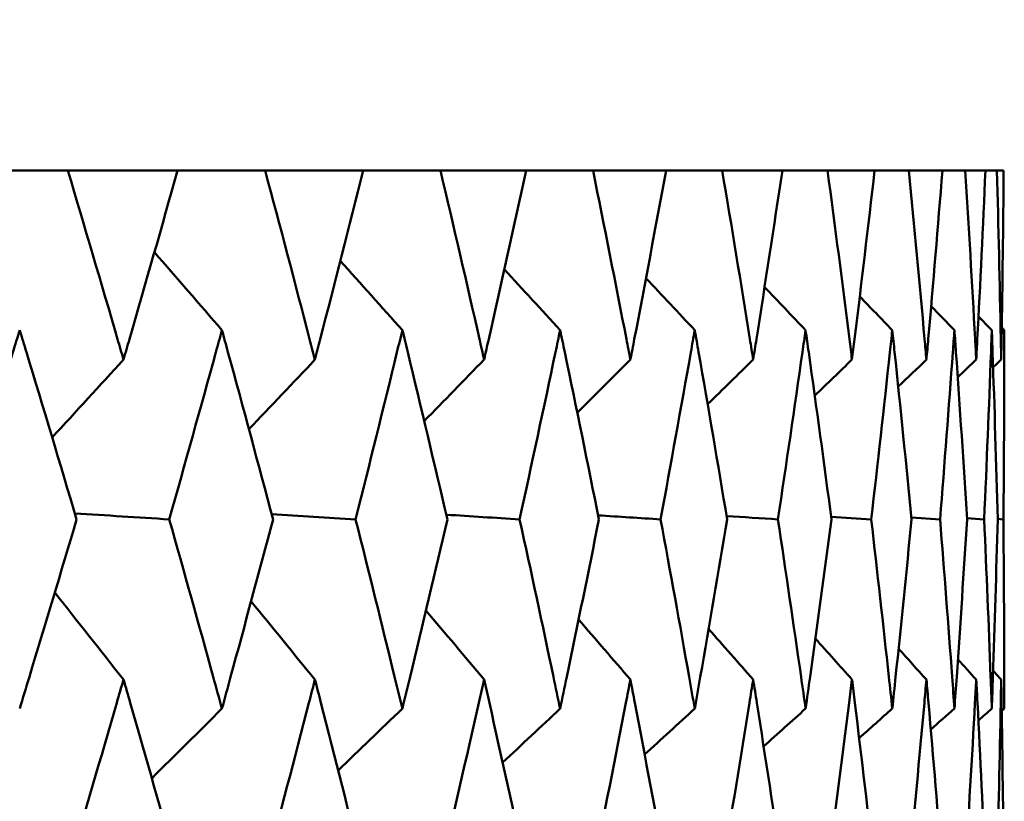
# Model space of a CAD drawing. Header units: millimetres. Extents: x 113 to 2969, y 62 to 2427.
# Tile 157 of 256: x 1151.38 to 1154.49, y 292.33 to 294.8. Entities that reach past the tile are written whole.
import ezdxf

# ---------------------------------------------------------------- set-up
doc = ezdxf.new("R2010")
doc.units = ezdxf.units.MM
doc.header["$LTSCALE"] = 12
doc.layers.add('Widoczne (ISO)', color=7, linetype='Continuous', lineweight=50)

msp = doc.modelspace()

# ---------------------------------------------------------------- linework, layer by layer
at = {"layer": 'Widoczne (ISO)'}
for p, q in [((1151.225082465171, 294.3263528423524), (1151.533163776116, 294.3263528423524)), ((1151.880136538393, 294.3263528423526), (1151.533163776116, 294.3263528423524)), ((1151.880136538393, 294.3263528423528), (1152.157127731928, 294.3263528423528)), ((1152.466576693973, 294.3263528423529), (1152.157127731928, 294.3263528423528)), ((1152.466576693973, 294.3263528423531), (1152.711384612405, 294.3263528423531)), ((1152.982088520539, 294.3263528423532), (1152.711384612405, 294.3263528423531)), ((1152.982088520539, 294.3263528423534), (1153.193747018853, 294.3263528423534)), ((1153.424637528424, 294.3263528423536), (1153.193747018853, 294.3263528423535)), ((1153.424637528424, 294.3263528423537), (1153.602311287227, 294.3263528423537)), ((1153.792477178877, 294.326352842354), (1153.602311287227, 294.3263528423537)), ((1153.792477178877, 294.3263528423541), (1153.935465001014, 294.3263528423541)), ((1154.084155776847, 294.3263528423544), (1153.935465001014, 294.3263528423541)), ((1154.084155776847, 294.3263528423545), (1154.191893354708, 294.3263528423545)), ((1154.298522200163, 294.3263528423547), (1154.191893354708, 294.3263528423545)), ((1154.298522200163, 294.3263528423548), (1154.37058434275, 294.3263528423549)), ((1154.434730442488, 294.3263528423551), (1154.37058434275, 294.3263528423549)), ((1154.434730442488, 294.3263528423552), (1154.470832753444, 294.3263528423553)), ((1154.492242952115, 294.3263528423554), (1154.470832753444, 294.3263528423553)), ((1154.200427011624, 293.2298851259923), (1154.291040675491, 293.2237454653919)), ((1154.376178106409, 293.2275293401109), (1154.430564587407, 293.2237454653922)), ((1154.473300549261, 293.2250453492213), (1154.491409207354, 293.2237454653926))]:
    msp.add_line(p, q, dxfattribs=at)
msp.add_circle((1134.494309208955, 326.3263528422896), 50.0000000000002, dxfattribs=at)
for points, knots in [([(1151.533163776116, 294.3263528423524), (1151.586240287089, 294.148731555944), (1151.638638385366, 293.9710815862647), (1151.696630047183, 293.7718577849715), (1151.702894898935, 293.7503008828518), (1151.709149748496, 293.7287436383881)], [0, 0, 0, 0, 0.06135238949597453, 0.06135238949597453, 0.06879633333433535, 0.06879633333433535, 0.06879633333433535, 0.06879633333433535]), ([(1151.709149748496, 293.7287436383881), (1151.715398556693, 293.7502800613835), (1151.721637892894, 293.7718161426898), (1151.779269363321, 293.9710399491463), (1151.830027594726, 294.1487107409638), (1151.880136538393, 294.3263528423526)], [0.05393723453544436, 0.05393723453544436, 0.05393723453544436, 0.05393723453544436, 0.06137398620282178, 0.06137398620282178, 0.1227335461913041, 0.1227335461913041, 0.1227335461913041, 0.1227335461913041]), ([(1152.157127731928, 294.3263528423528), (1152.204677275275, 294.1487315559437), (1152.251526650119, 293.9710815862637), (1152.303272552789, 293.7718577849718), (1152.308861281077, 293.7503008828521), (1152.314439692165, 293.7287436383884)], [0, 0, 0, 0, 0.0613523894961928, 0.0613523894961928, 0.06879633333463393, 0.06879633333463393, 0.06879633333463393, 0.06879633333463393]), ([(1152.314439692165, 293.7287436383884), (1152.320012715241, 293.7502800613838), (1152.325575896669, 293.7718161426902), (1152.376948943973, 293.9710399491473), (1152.422099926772, 294.1487107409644), (1152.466576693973, 294.3263528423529)], [0.05393723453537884, 0.05393723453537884, 0.05393723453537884, 0.05393723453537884, 0.06137398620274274, 0.06137398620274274, 0.1227335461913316, 0.1227335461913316, 0.1227335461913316, 0.1227335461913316]), ([(1152.711384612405, 294.3263528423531), (1152.753219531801, 294.1487315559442), (1152.794335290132, 293.9710815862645), (1152.839631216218, 293.7718577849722), (1152.844521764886, 293.7503008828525), (1152.849401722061, 293.7287436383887)], [0, 0, 0, 0, 0.06135238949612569, 0.06135238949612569, 0.06879633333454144, 0.06879633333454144, 0.06879633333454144, 0.06879633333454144]), ([(1152.849401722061, 293.7287436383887), (1152.854276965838, 293.7502800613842), (1152.859142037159, 293.7718161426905), (1152.904053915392, 293.9710399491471), (1152.943419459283, 294.1487107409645), (1152.982088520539, 294.3263528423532)], [0.05393723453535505, 0.05393723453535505, 0.05393723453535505, 0.05393723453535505, 0.06137398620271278, 0.06137398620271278, 0.122733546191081, 0.122733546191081, 0.122733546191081, 0.122733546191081]), ([(1153.193747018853, 294.3263528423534), (1153.229702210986, 294.1487315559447), (1153.264922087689, 293.9710815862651), (1153.303589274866, 293.7718577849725), (1153.30776234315, 293.7503008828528), (1153.311924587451, 293.7287436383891)], [0, 0, 0, 0, 0.06135238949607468, 0.06135238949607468, 0.06879633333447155, 0.06879633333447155, 0.06879633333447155, 0.06879633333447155]), ([(1153.311924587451, 293.7287436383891), (1153.316082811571, 293.7502800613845), (1153.320230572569, 293.7718161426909), (1153.358504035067, 293.9710399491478), (1153.391928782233, 294.148710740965), (1153.424637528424, 294.3263528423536)], [0.05393723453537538, 0.05393723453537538, 0.05393723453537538, 0.05393723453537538, 0.0613739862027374, 0.0613739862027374, 0.1227335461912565, 0.1227335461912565, 0.1227335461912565, 0.1227335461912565]), ([(1153.602311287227, 294.3263528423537), (1153.632244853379, 294.1487315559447), (1153.661429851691, 293.9710815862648), (1153.693315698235, 293.7718577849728), (1153.696754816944, 293.7503008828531), (1153.700182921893, 293.7287436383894)], [0, 0, 0, 0, 0.06135238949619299, 0.06135238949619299, 0.06879633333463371, 0.06879633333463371, 0.06879633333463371, 0.06879633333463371]), ([(1153.700182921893, 293.7287436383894), (1153.703607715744, 293.7502800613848), (1153.707021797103, 293.7718161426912), (1153.738505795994, 293.971039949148), (1153.765857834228, 294.1487107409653), (1153.792477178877, 294.326352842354)], [0.05393723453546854, 0.05393723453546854, 0.05393723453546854, 0.05393723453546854, 0.06137398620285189, 0.06137398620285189, 0.1227335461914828, 0.1227335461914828, 0.1227335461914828, 0.1227335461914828]), ([(1153.935465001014, 294.3263528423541), (1153.959258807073, 294.1487315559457), (1153.982293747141, 293.9710815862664), (1154.007272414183, 293.7718577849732), (1154.009964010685, 293.7503008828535), (1154.01264444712, 293.7287436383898)], [0, 0, 0, 0, 0.06135238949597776, 0.06135238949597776, 0.06879633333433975, 0.06879633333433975, 0.06879633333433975, 0.06879633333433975]), ([(1154.01264444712, 293.7287436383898), (1154.015322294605, 293.7502800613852), (1154.017989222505, 293.7718161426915), (1154.042559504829, 293.9710399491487), (1154.063730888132, 294.1487107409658), (1154.084155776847, 294.3263528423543)], [0.05393723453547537, 0.05393723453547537, 0.05393723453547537, 0.05393723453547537, 0.06137398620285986, 0.06137398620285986, 0.1227335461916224, 0.1227335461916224, 0.1227335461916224, 0.1227335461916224]), ([(1154.191893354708, 294.3263528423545), (1154.209453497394, 294.1487315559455), (1154.226247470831, 293.9710815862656), (1154.244220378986, 293.7718577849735), (1154.246153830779, 293.7503008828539), (1154.24807602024, 293.7287436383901)], [0, 0, 0, 0, 0.06135238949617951, 0.06135238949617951, 0.06879633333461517, 0.06879633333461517, 0.06879633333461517, 0.06879633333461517]), ([(1154.24807602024, 293.7287436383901), (1154.24999635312, 293.7502800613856), (1154.251905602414, 293.7718161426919), (1154.269465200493, 293.9710399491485), (1154.284372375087, 294.1487107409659), (1154.298522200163, 294.3263528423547)], [0.05393723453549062, 0.05393723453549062, 0.05393723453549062, 0.05393723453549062, 0.06137398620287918, 0.06137398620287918, 0.1227335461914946, 0.1227335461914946, 0.1227335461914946, 0.1227335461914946]), ([(1154.37058434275, 294.3263528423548), (1154.381841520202, 294.1487315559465), (1154.392328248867, 293.9710815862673), (1154.403224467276, 293.7718577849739), (1154.404392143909, 293.7503008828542), (1154.405548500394, 293.7287436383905)], [0, 0, 0, 0, 0.06135238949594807, 0.06135238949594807, 0.06879633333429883, 0.06879633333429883, 0.06879633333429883, 0.06879633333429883]), ([(1154.405548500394, 293.7287436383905), (1154.406703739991, 293.750280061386), (1154.407847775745, 293.7718161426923), (1154.418327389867, 293.9710399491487), (1154.426911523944, 294.1487107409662), (1154.434730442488, 294.326352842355)], [0.05393723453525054, 0.05393723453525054, 0.05393723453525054, 0.05393723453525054, 0.06137398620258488, 0.06137398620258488, 0.1227335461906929, 0.1227335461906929, 0.1227335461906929, 0.1227335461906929]), ([(1154.470832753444, 294.3263528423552), (1154.475742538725, 294.148731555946), (1154.479880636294, 293.9710815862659), (1154.48365716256, 293.7718577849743), (1154.484054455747, 293.7503008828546), (1154.484440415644, 293.7287436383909)], [0, 0, 0, 0, 0.06135238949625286, 0.06135238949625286, 0.06879633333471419, 0.06879633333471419, 0.06879633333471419, 0.06879633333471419]), ([(1154.484440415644, 293.7287436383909), (1154.484826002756, 293.7502800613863), (1154.485200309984, 293.7718161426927), (1154.4885585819, 293.9710399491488), (1154.490785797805, 294.1487107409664), (1154.492242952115, 294.3263528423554)], [0.05393723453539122, 0.05393723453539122, 0.05393723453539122, 0.05393723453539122, 0.06137398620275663, 0.06137398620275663, 0.1227335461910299, 0.1227335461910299, 0.1227335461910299, 0.1227335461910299]), ([(1151.38086771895, 293.8221336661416), (1151.373782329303, 293.7989227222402), (1151.366686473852, 293.7757111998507), (1151.305632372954, 293.576283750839), (1151.251079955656, 293.4000287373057), (1151.195929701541, 293.2237454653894)], [0.05804162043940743, 0.05804162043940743, 0.05804162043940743, 0.05804162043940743, 0.06605558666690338, 0.06605558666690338, 0.1268939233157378, 0.1268939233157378, 0.1268939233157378, 0.1268939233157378]), ([(1151.560908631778, 293.2237454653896), (1151.508649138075, 293.4000017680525), (1151.455716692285, 293.5762298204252), (1151.395043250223, 293.7756572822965), (1151.387961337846, 293.7988957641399), (1151.38086771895, 293.8221336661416)], [0.005238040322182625, 0.005238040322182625, 0.005238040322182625, 0.005238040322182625, 0.06606705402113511, 0.06606705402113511, 0.07409032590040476, 0.07409032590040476, 0.07409032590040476, 0.07409032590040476]), ([(1152.020442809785, 293.8221336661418), (1152.014072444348, 293.7989227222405), (1152.007691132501, 293.775711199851), (1151.952771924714, 293.5762837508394), (1151.903612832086, 293.4000287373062), (1151.853828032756, 293.2237454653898)], [0.05804162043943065, 0.05804162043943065, 0.05804162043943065, 0.05804162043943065, 0.06605558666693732, 0.06605558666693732, 0.1268939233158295, 0.1268939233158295, 0.1268939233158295, 0.1268939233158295]), ([(1152.181975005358, 293.2237454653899), (1152.135189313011, 293.4000017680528), (1152.087710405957, 293.5762298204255), (1152.033186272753, 293.7756572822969), (1152.026820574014, 293.7988957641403), (1152.020442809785, 293.8221336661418)], [0.005238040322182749, 0.005238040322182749, 0.005238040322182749, 0.005238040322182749, 0.06606705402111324, 0.06606705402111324, 0.07409032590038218, 0.07409032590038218, 0.07409032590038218, 0.07409032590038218]), ([(1152.590850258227, 293.8221336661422), (1152.585220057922, 293.7989227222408), (1152.579578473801, 293.7757111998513), (1152.531010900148, 293.5762837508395), (1152.487439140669, 293.4000287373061), (1152.443216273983, 293.2237454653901)], [0.05804162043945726, 0.05804162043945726, 0.05804162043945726, 0.05804162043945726, 0.06605558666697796, 0.06605558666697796, 0.1268939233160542, 0.1268939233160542, 0.1268939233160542, 0.1268939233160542]), ([(1152.733236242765, 293.2237454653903), (1152.692108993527, 293.4000017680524), (1152.650271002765, 293.5762298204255), (1152.602111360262, 293.7756572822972), (1152.596486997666, 293.7988957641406), (1152.590850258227, 293.8221336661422)], [0.005238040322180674, 0.005238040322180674, 0.005238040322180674, 0.005238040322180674, 0.06606705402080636, 0.06606705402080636, 0.07409032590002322, 0.07409032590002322, 0.07409032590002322, 0.07409032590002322]), ([(1153.08983892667, 293.8221336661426), (1153.084971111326, 293.7989227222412), (1153.080091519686, 293.7757111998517), (1153.038067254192, 293.5762837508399), (1153.000254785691, 293.4000287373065), (1152.9617683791, 293.2237454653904)], [0.05804162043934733, 0.05804162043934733, 0.05804162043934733, 0.05804162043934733, 0.06605558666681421, 0.06605558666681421, 0.1268939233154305, 0.1268939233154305, 0.1268939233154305, 0.1268939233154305]), ([(1153.212516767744, 293.2237454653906), (1153.177210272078, 293.400001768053), (1153.141178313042, 293.576229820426), (1153.099573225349, 293.7756572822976), (1153.094712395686, 293.7988957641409), (1153.08983892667, 293.8221336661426)], [0.005238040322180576, 0.005238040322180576, 0.005238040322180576, 0.005238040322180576, 0.06606705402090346, 0.06606705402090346, 0.07409032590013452, 0.07409032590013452, 0.07409032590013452, 0.07409032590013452]), ([(1153.515439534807, 293.8221336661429), (1153.511353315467, 293.7989227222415), (1153.507254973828, 293.775711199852), (1153.471939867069, 293.5762837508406), (1153.440035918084, 293.4000287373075), (1153.407437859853, 293.2237454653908)], [0.05804162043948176, 0.05804162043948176, 0.05804162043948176, 0.05804162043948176, 0.0660555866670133, 0.0660555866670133, 0.1268939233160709, 0.1268939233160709, 0.1268939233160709, 0.1268939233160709]), ([(1153.617925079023, 293.2237454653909), (1153.588578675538, 293.4000017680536), (1153.55849494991, 293.5762298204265), (1153.523608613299, 293.7756572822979), (1153.519530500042, 293.7988957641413), (1153.515439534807, 293.8221336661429)], [0.005238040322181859, 0.005238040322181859, 0.005238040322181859, 0.005238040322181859, 0.06606705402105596, 0.06606705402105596, 0.07409032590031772, 0.07409032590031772, 0.07409032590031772, 0.07409032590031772]), ([(1153.865972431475, 293.8221336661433), (1153.86268393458, 293.7989227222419), (1153.859383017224, 293.7757111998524), (1153.830916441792, 293.5762837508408), (1153.805046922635, 293.4000287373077), (1153.778465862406, 293.2237454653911)], [0.05804162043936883, 0.05804162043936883, 0.05804162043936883, 0.05804162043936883, 0.0660555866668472, 0.0660555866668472, 0.1268939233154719, 0.1268939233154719, 0.1268939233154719, 0.1268939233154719]), ([(1153.947861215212, 293.2237454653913), (1153.924590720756, 293.4000017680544), (1153.900573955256, 293.5762298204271), (1153.872544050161, 293.7756572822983), (1153.86926474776, 293.7988957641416), (1153.865972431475, 293.8221336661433)], [0.005238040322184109, 0.005238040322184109, 0.005238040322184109, 0.005238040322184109, 0.0660670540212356, 0.0660670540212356, 0.07409032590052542, 0.07409032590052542, 0.07409032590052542, 0.07409032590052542]), ([(1154.140054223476, 293.8221336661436), (1154.13757642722, 293.7989227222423), (1154.135085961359, 293.7757111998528), (1154.113580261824, 293.5762837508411), (1154.093847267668, 293.4000287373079), (1154.073388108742, 293.2237454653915)], [0.0580416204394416, 0.0580416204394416, 0.0580416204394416, 0.0580416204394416, 0.06605558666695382, 0.06605558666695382, 0.1268939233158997, 0.1268939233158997, 0.1268939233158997, 0.1268939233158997]), ([(1154.201023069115, 293.2237454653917), (1154.183920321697, 293.4000017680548), (1154.166065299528, 293.5762298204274), (1154.145002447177, 293.7756572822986), (1154.142534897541, 293.798895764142), (1154.140054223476, 293.8221336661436)], [0.005238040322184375, 0.005238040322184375, 0.005238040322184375, 0.005238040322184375, 0.0660670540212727, 0.0660670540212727, 0.07409032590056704, 0.07409032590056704, 0.07409032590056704, 0.07409032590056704]), ([(1154.336603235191, 293.822133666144), (1154.334945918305, 293.7989227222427), (1154.33327573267, 293.7757111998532), (1154.318815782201, 293.5762837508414), (1154.305297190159, 293.400028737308), (1154.291040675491, 293.2237454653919)], [0.0580416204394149, 0.0580416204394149, 0.0580416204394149, 0.0580416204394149, 0.06605558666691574, 0.06605558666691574, 0.1268939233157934, 0.1268939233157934, 0.1268939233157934, 0.1268939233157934]), ([(1154.376411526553, 293.223745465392), (1154.365544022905, 293.4000017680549), (1154.35392120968, 293.5762298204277), (1154.33990853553, 293.775657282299), (1154.33826247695, 293.7988957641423), (1154.336603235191, 293.822133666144)], [0.005238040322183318, 0.005238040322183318, 0.005238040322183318, 0.005238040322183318, 0.0660670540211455, 0.0660670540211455, 0.07409032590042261, 0.07409032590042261, 0.07409032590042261, 0.07409032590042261]), ([(1154.454843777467, 293.8221336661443), (1154.454013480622, 293.798922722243), (1154.453170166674, 293.7757111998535), (1154.44581303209, 293.5762837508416), (1154.438562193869, 293.4000287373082), (1154.430564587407, 293.2237454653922)], [0.05804162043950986, 0.05804162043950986, 0.05804162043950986, 0.05804162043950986, 0.0660555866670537, 0.0660555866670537, 0.1268939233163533, 0.1268939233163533, 0.1268939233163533, 0.1268939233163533]), ([(1154.473334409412, 293.2237454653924), (1154.468745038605, 293.4000017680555), (1154.46340030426, 293.5762298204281), (1154.456493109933, 293.7756572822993), (1154.45567503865, 293.7988957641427), (1154.454843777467, 293.8221336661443)], [0.005238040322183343, 0.005238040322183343, 0.005238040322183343, 0.005238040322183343, 0.06606705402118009, 0.06606705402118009, 0.07409032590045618, 0.07409032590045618, 0.07409032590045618, 0.07409032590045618]), ([(1154.494309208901, 293.8221336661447), (1154.494309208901, 293.7989227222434), (1154.494296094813, 293.7757111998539), (1154.494070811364, 293.576283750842), (1154.493116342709, 293.4000287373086), (1154.491409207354, 293.2237454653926)], [0.05804162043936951, 0.05804162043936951, 0.05804162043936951, 0.05804162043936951, 0.06605558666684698, 0.06605558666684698, 0.1268939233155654, 0.1268939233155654, 0.1268939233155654, 0.1268939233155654]), ([(1151.380867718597, 292.625501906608), (1151.391066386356, 292.6589453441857), (1151.4012424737, 292.692388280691), (1151.46179001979, 292.8918129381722), (1151.51162909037, 293.0577878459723), (1151.560908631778, 293.2237454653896)], [0.0499380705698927, 0.0499380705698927, 0.0499380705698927, 0.0499380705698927, 0.06148209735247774, 0.06148209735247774, 0.1187778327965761, 0.1187778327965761, 0.1187778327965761, 0.1187778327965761]), ([(1151.853828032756, 293.2237454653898), (1151.900761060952, 293.0578081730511), (1151.947101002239, 292.8918535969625), (1152.002068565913, 292.6924289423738), (1152.011267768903, 292.6589656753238), (1152.020442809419, 292.6255019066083)], [0.004183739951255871, 0.004183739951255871, 0.004183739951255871, 0.004183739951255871, 0.06147247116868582, 0.06147247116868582, 0.07302351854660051, 0.07302351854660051, 0.07302351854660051, 0.07302351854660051]), ([(1152.020442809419, 292.6255019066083), (1152.029612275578, 292.658945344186), (1152.038758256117, 292.6923882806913), (1152.093157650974, 292.8918129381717), (1152.137857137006, 293.0577878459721), (1152.181975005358, 293.2237454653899)], [0.04993807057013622, 0.04993807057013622, 0.04993807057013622, 0.04993807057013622, 0.06148209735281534, 0.06148209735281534, 0.1187778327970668, 0.1187778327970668, 0.1187778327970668, 0.1187778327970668]), ([(1152.443216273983, 293.2237454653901), (1152.484905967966, 293.0578081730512), (1152.52598413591, 292.8918535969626), (1152.574607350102, 292.6924289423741), (1152.582741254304, 292.6589656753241), (1152.590850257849, 292.6255019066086)], [0.004183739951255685, 0.004183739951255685, 0.004183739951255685, 0.004183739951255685, 0.06147247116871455, 0.06147247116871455, 0.07302351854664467, 0.07302351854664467, 0.07302351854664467, 0.07302351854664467]), ([(1152.590850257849, 292.6255019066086), (1152.598954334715, 292.6589453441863), (1152.607034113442, 292.6923882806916), (1152.655070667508, 292.891812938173), (1152.69445416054, 293.057787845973), (1152.733236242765, 293.2237454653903)], [0.04993807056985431, 0.04993807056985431, 0.04993807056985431, 0.04993807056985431, 0.06148209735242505, 0.06148209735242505, 0.1187778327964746, 0.1187778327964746, 0.1187778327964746, 0.1187778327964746]), ([(1152.9617683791, 293.2237454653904), (1152.998050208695, 293.0578081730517), (1153.033704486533, 292.8918535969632), (1153.075791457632, 292.6924289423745), (1153.08282796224, 292.6589656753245), (1153.089838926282, 292.625501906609)], [0.004183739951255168, 0.004183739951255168, 0.004183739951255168, 0.004183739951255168, 0.06147247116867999, 0.06147247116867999, 0.07302351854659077, 0.07302351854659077, 0.07302351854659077, 0.07302351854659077]), ([(1153.089838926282, 292.625501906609), (1153.096845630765, 292.6589453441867), (1153.103827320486, 292.692388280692), (1153.145311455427, 292.8918129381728), (1153.179223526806, 293.0577878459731), (1153.212516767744, 293.2237454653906)], [0.04993807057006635, 0.04993807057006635, 0.04993807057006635, 0.04993807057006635, 0.06148209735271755, 0.06148209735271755, 0.1187778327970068, 0.1187778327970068, 0.1187778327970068, 0.1187778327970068]), ([(1153.407437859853, 293.2237454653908), (1153.438168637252, 293.0578081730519), (1153.468258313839, 292.8918535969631), (1153.503642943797, 292.6924289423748), (1153.509554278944, 292.6589656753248), (1153.51543953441, 292.6255019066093)], [0.004183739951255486, 0.004183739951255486, 0.004183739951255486, 0.004183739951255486, 0.06147247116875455, 0.06147247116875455, 0.07302351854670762, 0.07302351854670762, 0.07302351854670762, 0.07302351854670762]), ([(1153.51543953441, 292.6255019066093), (1153.521321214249, 292.658945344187), (1153.527177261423, 292.6923882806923), (1153.561945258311, 292.8918129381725), (1153.590252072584, 293.0577878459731), (1153.617925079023, 293.2237454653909)], [0.04993807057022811, 0.04993807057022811, 0.04993807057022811, 0.04993807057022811, 0.06148209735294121, 0.06148209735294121, 0.1187778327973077, 0.1187778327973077, 0.1187778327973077, 0.1187778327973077]), ([(1153.778465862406, 293.2237454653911), (1153.803524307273, 293.057808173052), (1153.827930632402, 292.891853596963), (1153.85647327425, 292.6924289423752), (1153.861236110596, 292.6589656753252), (1153.865972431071, 292.6255019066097)], [0.004183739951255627, 0.004183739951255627, 0.004183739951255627, 0.004183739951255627, 0.06147247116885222, 0.06147247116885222, 0.07302351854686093, 0.07302351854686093, 0.07302351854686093, 0.07302351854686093]), ([(1153.865972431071, 292.6255019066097), (1153.870705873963, 292.6589453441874), (1153.875413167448, 292.6923882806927), (1153.903327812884, 292.8918129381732), (1153.925917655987, 293.0577878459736), (1153.947861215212, 293.2237454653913)], [0.04993807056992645, 0.04993807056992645, 0.04993807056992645, 0.04993807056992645, 0.06148209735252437, 0.06148209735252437, 0.1187778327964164, 0.1187778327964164, 0.1187778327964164, 0.1187778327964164]), ([(1154.073388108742, 293.2237454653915), (1154.092675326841, 293.0578081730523), (1154.111301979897, 292.8918535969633), (1154.132889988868, 292.6924289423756), (1154.136485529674, 292.6589656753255), (1154.140054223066, 292.62550190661)], [0.004183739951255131, 0.004183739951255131, 0.004183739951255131, 0.004183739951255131, 0.06147247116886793, 0.06147247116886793, 0.0730235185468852, 0.0730235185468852, 0.0730235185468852, 0.0730235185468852]), ([(1154.140054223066, 292.62550190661), (1154.143620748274, 292.6589453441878), (1154.147160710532, 292.692388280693), (1154.168111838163, 292.8918129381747), (1154.184895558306, 293.0577878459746), (1154.201023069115, 293.2237454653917)], [0.04993807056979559, 0.04993807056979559, 0.04993807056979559, 0.04993807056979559, 0.06148209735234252, 0.06148209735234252, 0.1187778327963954, 0.1187778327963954, 0.1187778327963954, 0.1187778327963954]), ([(1154.291040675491, 293.2237454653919), (1154.304480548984, 293.0578081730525), (1154.317254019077, 292.8918535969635), (1154.331802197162, 292.6924289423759), (1154.334216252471, 292.6589656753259), (1154.336603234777, 292.6255019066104)], [0.00418373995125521, 0.00418373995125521, 0.00418373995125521, 0.00418373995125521, 0.06147247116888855, 0.06147247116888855, 0.07302351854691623, 0.07302351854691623, 0.07302351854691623, 0.07302351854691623]), ([(1154.336603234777, 292.6255019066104), (1154.338988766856, 292.6589453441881), (1154.341347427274, 292.6923882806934), (1154.355252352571, 292.8918129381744), (1154.366163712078, 293.0577878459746), (1154.376411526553, 293.223745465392)], [0.04993807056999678, 0.04993807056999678, 0.04993807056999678, 0.04993807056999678, 0.06148209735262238, 0.06148209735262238, 0.118777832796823, 0.118777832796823, 0.118777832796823, 0.118777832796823]), ([(1154.430564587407, 293.2237454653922), (1154.438104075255, 293.0578081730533), (1154.444973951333, 292.8918535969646), (1154.45242488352, 292.6924289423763), (1154.453647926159, 292.6589656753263), (1154.45484377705, 292.6255019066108)], [0.004183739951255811, 0.004183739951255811, 0.004183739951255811, 0.004183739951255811, 0.0614724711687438, 0.0614724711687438, 0.07302351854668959, 0.07302351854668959, 0.07302351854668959, 0.07302351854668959]), ([(1154.45484377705, 292.6255019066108), (1154.456038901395, 292.6589453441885), (1154.457206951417, 292.6923882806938), (1154.464010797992, 292.8918129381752), (1154.469006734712, 293.0577878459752), (1154.473334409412, 293.2237454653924)], [0.04993807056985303, 0.04993807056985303, 0.04993807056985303, 0.04993807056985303, 0.06148209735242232, 0.06148209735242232, 0.1187778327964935, 0.1187778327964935, 0.1187778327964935, 0.1187778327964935]), ([(1154.491409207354, 293.2237454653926), (1154.493018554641, 293.0578081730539), (1154.493957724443, 292.8918535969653), (1154.494282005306, 292.6924289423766), (1154.494309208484, 292.6589656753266), (1154.494309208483, 292.6255019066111)], [0.004183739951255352, 0.004183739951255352, 0.004183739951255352, 0.004183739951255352, 0.06147247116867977, 0.06147247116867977, 0.073023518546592, 0.073023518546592, 0.073023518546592, 0.073023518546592]), ([(1151.709149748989, 292.7174560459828), (1151.702077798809, 292.692994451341), (1151.694993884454, 292.6685323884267), (1151.637096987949, 292.4689367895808), (1151.585681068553, 292.2937726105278), (1151.533656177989, 292.1185888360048)], [0.06241522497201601, 0.06241522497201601, 0.06241522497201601, 0.06241522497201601, 0.07085459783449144, 0.07085459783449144, 0.1312741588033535, 0.1312741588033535, 0.1312741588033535, 0.1312741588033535]), ([(1151.879671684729, 292.1185888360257), (1151.830563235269, 292.2937378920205), (1151.78079076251, 292.4688673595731), (1151.723300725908, 292.6684629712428), (1151.716231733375, 292.6929597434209), (1151.709149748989, 292.7174560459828)], [0.01044348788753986, 0.01044348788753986, 0.01044348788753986, 0.01044348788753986, 0.07085106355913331, 0.07085106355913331, 0.0793024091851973, 0.0793024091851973, 0.0793024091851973, 0.0793024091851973]), ([(1152.314439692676, 292.7174560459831), (1152.30813254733, 292.6929944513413), (1152.301812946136, 292.6685323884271), (1152.250148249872, 292.4689367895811), (1152.204175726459, 292.2937726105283), (1152.157568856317, 292.1185888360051)], [0.06241522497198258, 0.06241522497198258, 0.06241522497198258, 0.06241522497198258, 0.07085459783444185, 0.07085459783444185, 0.1312741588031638, 0.1312741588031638, 0.1312741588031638, 0.1312741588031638]), ([(1152.466164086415, 292.118588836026), (1152.422574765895, 292.2937378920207), (1152.378302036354, 292.4688673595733), (1152.327058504, 292.6684629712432), (1152.320755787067, 292.6929597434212), (1152.314439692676, 292.7174560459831)], [0.01044348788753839, 0.01044348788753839, 0.01044348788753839, 0.01044348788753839, 0.07085106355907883, 0.07085106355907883, 0.07930240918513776, 0.07930240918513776, 0.07930240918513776, 0.07930240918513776]), ([(1152.849401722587, 292.7174560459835), (1152.843884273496, 292.6929944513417), (1152.838353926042, 292.6685323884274), (1152.793125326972, 292.4689367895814), (1152.752777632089, 292.2937726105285), (1152.711772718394, 292.1185888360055)], [0.06241522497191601, 0.06241522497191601, 0.06241522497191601, 0.06241522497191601, 0.07085459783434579, 0.07085459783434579, 0.1312741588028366, 0.1312741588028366, 0.1312741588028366, 0.1312741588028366]), ([(1152.981729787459, 292.1185888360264), (1152.943831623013, 292.2937378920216), (1152.905233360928, 292.4688673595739), (1152.860438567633, 292.6684629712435), (1152.854927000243, 292.6929597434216), (1152.849401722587, 292.7174560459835)], [0.01044348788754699, 0.01044348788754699, 0.01044348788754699, 0.01044348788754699, 0.07085106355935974, 0.07085106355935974, 0.07930240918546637, 0.07930240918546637, 0.07930240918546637, 0.07930240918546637]), ([(1153.311924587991, 292.7174560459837), (1153.307218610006, 292.692994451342), (1153.302499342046, 292.6685323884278), (1153.263885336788, 292.4689367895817), (1153.229321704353, 292.2937726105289), (1153.194080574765, 292.1185888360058)], [0.06241522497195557, 0.06241522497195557, 0.06241522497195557, 0.06241522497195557, 0.07085459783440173, 0.07085459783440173, 0.1312741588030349, 0.1312741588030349, 0.1312741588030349, 0.1312741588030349]), ([(1153.424334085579, 292.1185888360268), (1153.392276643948, 292.2937378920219), (1153.359505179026, 292.4688673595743), (1153.321335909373, 292.6684629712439), (1153.316637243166, 292.692959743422), (1153.311924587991, 292.7174560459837)], [0.01044348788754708, 0.01044348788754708, 0.01044348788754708, 0.01044348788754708, 0.07085106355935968, 0.07085106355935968, 0.079302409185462, 0.079302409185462, 0.079302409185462, 0.079302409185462]), ([(1153.700182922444, 292.7174560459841), (1153.69630698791, 292.6929944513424), (1153.69241742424, 292.6685323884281), (1153.660570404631, 292.4689367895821), (1153.631927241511, 292.2937726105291), (1153.602588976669, 292.1185888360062)], [0.06241522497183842, 0.06241522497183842, 0.06241522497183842, 0.06241522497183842, 0.0708545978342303, 0.0708545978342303, 0.1312741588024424, 0.1312741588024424, 0.1312741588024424, 0.1312741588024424]), ([(1153.792230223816, 292.1185888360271), (1153.766140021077, 292.293737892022), (1153.739324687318, 292.4688673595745), (1153.707931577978, 292.6684629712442), (1153.704064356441, 292.6929597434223), (1153.700182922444, 292.7174560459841)], [0.01044348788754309, 0.01044348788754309, 0.01044348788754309, 0.01044348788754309, 0.07085106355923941, 0.07085106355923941, 0.07930240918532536, 0.07930240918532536, 0.07930240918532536, 0.07930240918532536]), ([(1154.012644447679, 292.7174560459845), (1154.009613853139, 292.6929944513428), (1154.006569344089, 292.6685323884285), (1153.981614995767, 292.4689367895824), (1153.95900534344, 292.2937726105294), (1153.935685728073, 292.1185888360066)], [0.06241522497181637, 0.06241522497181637, 0.06241522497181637, 0.06241522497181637, 0.07085459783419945, 0.07085459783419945, 0.1312741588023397, 0.1312741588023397, 0.1312741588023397, 0.1312741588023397]), ([(1154.08396628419, 292.1185888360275), (1154.063946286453, 292.2937378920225), (1154.043192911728, 292.4688673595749), (1154.018699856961, 292.6684629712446), (1154.015679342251, 292.6929597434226), (1154.012644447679, 292.7174560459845)], [0.01044348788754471, 0.01044348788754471, 0.01044348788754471, 0.01044348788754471, 0.07085106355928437, 0.07085106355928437, 0.07930240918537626, 0.07930240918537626, 0.07930240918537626, 0.07930240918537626]), ([(1154.248076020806, 292.7174560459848), (1154.245902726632, 292.6929944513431), (1154.243715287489, 292.6685323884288), (1154.225752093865, 292.4689367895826), (1154.209265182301, 292.2937726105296), (1154.192056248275, 292.1185888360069)], [0.06241522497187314, 0.06241522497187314, 0.06241522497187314, 0.06241522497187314, 0.07085459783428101, 0.07085459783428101, 0.1312741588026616, 0.1312741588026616, 0.1312741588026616, 0.1312741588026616]), ([(1154.29839091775, 292.1185888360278), (1154.2845201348, 292.2937378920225), (1154.269910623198, 292.4688673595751), (1154.252414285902, 292.6684629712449), (1154.250252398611, 292.692959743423), (1154.248076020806, 292.7174560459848)], [0.01044348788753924, 0.01044348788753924, 0.01044348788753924, 0.01044348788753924, 0.07085106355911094, 0.07085106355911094, 0.07930240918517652, 0.07930240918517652, 0.07930240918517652, 0.07930240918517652]), ([(1154.405548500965, 292.7174560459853), (1154.404241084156, 292.6929944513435), (1154.402919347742, 292.6685323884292), (1154.392018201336, 292.4689367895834), (1154.381719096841, 292.2937726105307), (1154.370688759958, 292.1185888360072)], [0.0624152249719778, 0.0624152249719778, 0.0624152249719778, 0.0624152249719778, 0.07085459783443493, 0.07085459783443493, 0.1312741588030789, 0.1312741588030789, 0.1312741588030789, 0.1312741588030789]), ([(1154.43465788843, 292.1185888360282), (1154.426991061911, 292.2937378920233), (1154.4185830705, 292.4688673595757), (1154.408152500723, 292.6684629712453), (1154.406857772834, 292.6929597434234), (1154.405548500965, 292.7174560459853)], [0.01044348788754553, 0.01044348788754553, 0.01044348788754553, 0.01044348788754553, 0.0708510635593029, 0.0708510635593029, 0.07930240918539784, 0.07930240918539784, 0.07930240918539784, 0.07930240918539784]), ([(1154.484440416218, 292.7174560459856), (1154.484004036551, 292.6929944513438), (1154.483553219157, 292.6685323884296), (1154.479757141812, 292.4689367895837), (1154.475686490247, 292.2937726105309), (1154.470878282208, 292.1185888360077)], [0.06241522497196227, 0.06241522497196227, 0.06241522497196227, 0.06241522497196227, 0.07085459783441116, 0.07085459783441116, 0.1312741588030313, 0.1312741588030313, 0.1312741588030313, 0.1312741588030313]), ([(1154.492229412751, 292.1185888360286), (1154.490796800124, 292.293737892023), (1154.488623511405, 292.4688673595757), (1154.485299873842, 292.6684629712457), (1154.484877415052, 292.6929597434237), (1154.484440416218, 292.7174560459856)], [0.01044348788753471, 0.01044348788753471, 0.01044348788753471, 0.01044348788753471, 0.07085106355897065, 0.07085106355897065, 0.07930240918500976, 0.07930240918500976, 0.07930240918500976, 0.07930240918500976])]:
    msp.add_open_spline(points, degree=3, knots=knots, dxfattribs=at)
for points in [[(1152.020442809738, 293.8221336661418), (1151.949361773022, 293.9043372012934), (1151.878193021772, 293.9864432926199), (1151.806938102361, 294.068451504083)], [(1152.590850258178, 293.8221336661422), (1152.525525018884, 293.8952994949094), (1152.460128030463, 293.9683881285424), (1152.394660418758, 294.0413992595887)], [(1153.08983892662, 293.8221336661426), (1153.031083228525, 293.8861755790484), (1152.972271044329, 293.9501583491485), (1152.913403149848, 294.0140817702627)], [(1153.515439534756, 293.8221336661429), (1153.464052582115, 293.8768906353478), (1153.412623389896, 293.9316043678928), (1153.361152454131, 293.9862747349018)], [(1153.865972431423, 293.8221336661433), (1153.822743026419, 293.8673645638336), (1153.77948426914, 293.9125659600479), (1153.736196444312, 293.9577377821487)], [(1154.140054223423, 293.8221336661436), (1154.105765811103, 293.8575090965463), (1154.07145919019, 293.8928664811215), (1154.037134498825, 293.9282057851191)], [(1154.336603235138, 293.822133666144), (1154.312040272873, 293.8472243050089), (1154.287468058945, 293.8723058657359), (1154.262886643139, 293.897378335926)], [(1154.454843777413, 293.8221336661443), (1154.440799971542, 293.8363941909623), (1154.426753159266, 293.8506517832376), (1154.412703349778, 293.8649064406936)], [(1154.494309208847, 293.8221336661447), (1154.491598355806, 293.8248809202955), (1154.488887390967, 293.8276280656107), (1154.486176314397, 293.8303751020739)], [(1151.709149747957, 293.7287436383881), (1151.634036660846, 293.6466527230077), (1151.558865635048, 293.564635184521), (1151.483640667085, 293.482694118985)], [(1152.314439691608, 293.7287436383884), (1152.244914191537, 293.6553403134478), (1152.175340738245, 293.5819956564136), (1152.105722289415, 293.5087118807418)], [(1152.849401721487, 293.7287436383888), (1152.786277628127, 293.6640411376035), (1152.723115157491, 293.5993842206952), (1152.659916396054, 293.5347744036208)], [(1153.311924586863, 293.7287436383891), (1153.255994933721, 293.6728245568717), (1153.200035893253, 293.6169395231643), (1153.144048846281, 293.561089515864)], [(1153.700182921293, 293.7287436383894), (1153.652223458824, 293.6817625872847), (1153.604242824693, 293.6348055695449), (1153.556241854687, 293.5878731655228)], [(1154.01264444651, 293.7287436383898), (1153.973417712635, 293.6909323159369), (1153.934177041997, 293.6531365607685), (1153.894922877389, 293.615356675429)], [(1154.248076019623, 293.7287436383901), (1154.218336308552, 293.700418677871), (1154.188588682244, 293.6721024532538), (1154.158833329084, 293.6437950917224)], [(1154.405548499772, 293.7287436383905), (1154.386048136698, 293.7103178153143), (1154.366544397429, 293.6918956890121), (1154.347037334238, 293.6734772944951)], [(1154.48444041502, 293.7287436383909), (1154.475937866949, 293.7207413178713), (1154.467434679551, 293.7127396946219), (1154.458930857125, 293.7047387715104)], [(1151.555308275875, 293.2426250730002), (1151.654814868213, 293.2363320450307), (1151.754321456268, 293.230038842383), (1151.853828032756, 293.2237454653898)], [(1152.177506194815, 293.2405728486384), (1152.266076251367, 293.2349638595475), (1152.354646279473, 293.2293547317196), (1152.443216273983, 293.2237454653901)], [(1152.729788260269, 293.23851505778), (1152.807115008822, 293.2335919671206), (1152.884441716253, 293.2286687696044), (1152.9617683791, 293.2237454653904)], [(1153.209973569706, 293.2364352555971), (1153.275795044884, 293.2322054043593), (1153.341616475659, 293.2279754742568), (1153.407437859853, 293.2237454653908)], [(1153.616164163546, 293.2343162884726), (1153.67026477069, 293.2307927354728), (1153.724365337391, 293.2272691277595), (1153.778465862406, 293.2237454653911)], [(1153.946752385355, 293.2321397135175), (1153.988964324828, 293.229341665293), (1154.031176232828, 293.2265435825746), (1154.073388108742, 293.2237454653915)], [(1151.709149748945, 292.7174560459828), (1151.636819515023, 292.8091953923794), (1151.564379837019, 292.9008205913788), (1151.491833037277, 292.9923305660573)], [(1152.31443969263, 292.7174560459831), (1152.247224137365, 292.7998125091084), (1152.179917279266, 292.8820769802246), (1152.11252085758, 292.9642486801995)], [(1152.849401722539, 292.7174560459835), (1152.78813110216, 292.7903404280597), (1152.726786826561, 292.8631527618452), (1152.665370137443, 292.9358925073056)], [(1153.311924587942, 292.7174560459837), (1153.257417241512, 292.7807014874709), (1153.202853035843, 292.8438926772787), (1153.148232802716, 292.9070292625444)], [(1153.700182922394, 292.7174560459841), (1153.653249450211, 292.7708125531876), (1153.606274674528, 292.8241304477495), (1153.55925910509, 292.8774095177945)], [(1154.012644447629, 292.7174560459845), (1153.974092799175, 292.7605820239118), (1153.93551372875, 292.8036827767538), (1153.896907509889, 292.8467581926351)], [(1154.248076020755, 292.7174560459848), (1154.218717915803, 292.7499062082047), (1154.189344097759, 292.7823420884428), (1154.15995468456, 292.8147636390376)], [(1154.405548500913, 292.7174560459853), (1154.386207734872, 292.7386647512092), (1154.366860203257, 292.7598673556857), (1154.347505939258, 292.7810638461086)], [(1154.484440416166, 292.7174560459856), (1154.475963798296, 292.72671465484), (1154.467485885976, 292.7359721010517), (1154.459006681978, 292.745228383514)], [(1152.020442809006, 292.6255019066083), (1151.946583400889, 292.5519867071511), (1151.872678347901, 292.4785324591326), (1151.798730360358, 292.4051410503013)], [(1152.590850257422, 292.6255019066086), (1152.523238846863, 292.5603267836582), (1152.455590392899, 292.4951995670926), (1152.387906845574, 292.4301215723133)], [(1153.089838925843, 292.625501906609), (1153.029267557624, 292.5686799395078), (1152.968667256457, 292.5118943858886), (1152.908039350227, 292.4551461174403)], [(1153.515439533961, 292.6255019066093), (1153.462676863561, 292.5771127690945), (1153.409892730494, 292.5287500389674), (1153.357087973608, 292.4804142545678)], [(1153.865972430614, 292.6255019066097), (1153.821767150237, 292.5856944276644), (1153.777547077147, 292.5459048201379), (1153.733312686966, 292.5061333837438)], [(1154.140054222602, 292.62550190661), (1154.105139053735, 292.5944989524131), (1154.070214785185, 292.5635068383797), (1154.035281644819, 292.5325257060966)], [(1154.336603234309, 292.6255019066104), (1154.311699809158, 292.6036079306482), (1154.286791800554, 292.5817193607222), (1154.261879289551, 292.5598362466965)], [(1154.454843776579, 292.6255019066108), (1154.440668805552, 292.6131137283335), (1154.426492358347, 292.600727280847), (1154.412314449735, 292.5883425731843)], [(1154.494309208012, 292.6255019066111), (1154.491582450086, 292.6231235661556), (1154.488855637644, 292.6207452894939), (1154.48612877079, 292.6183670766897)]]:
    msp.add_open_spline(points, degree=3, dxfattribs=at)

doc.saveas('drawing.dxf')
